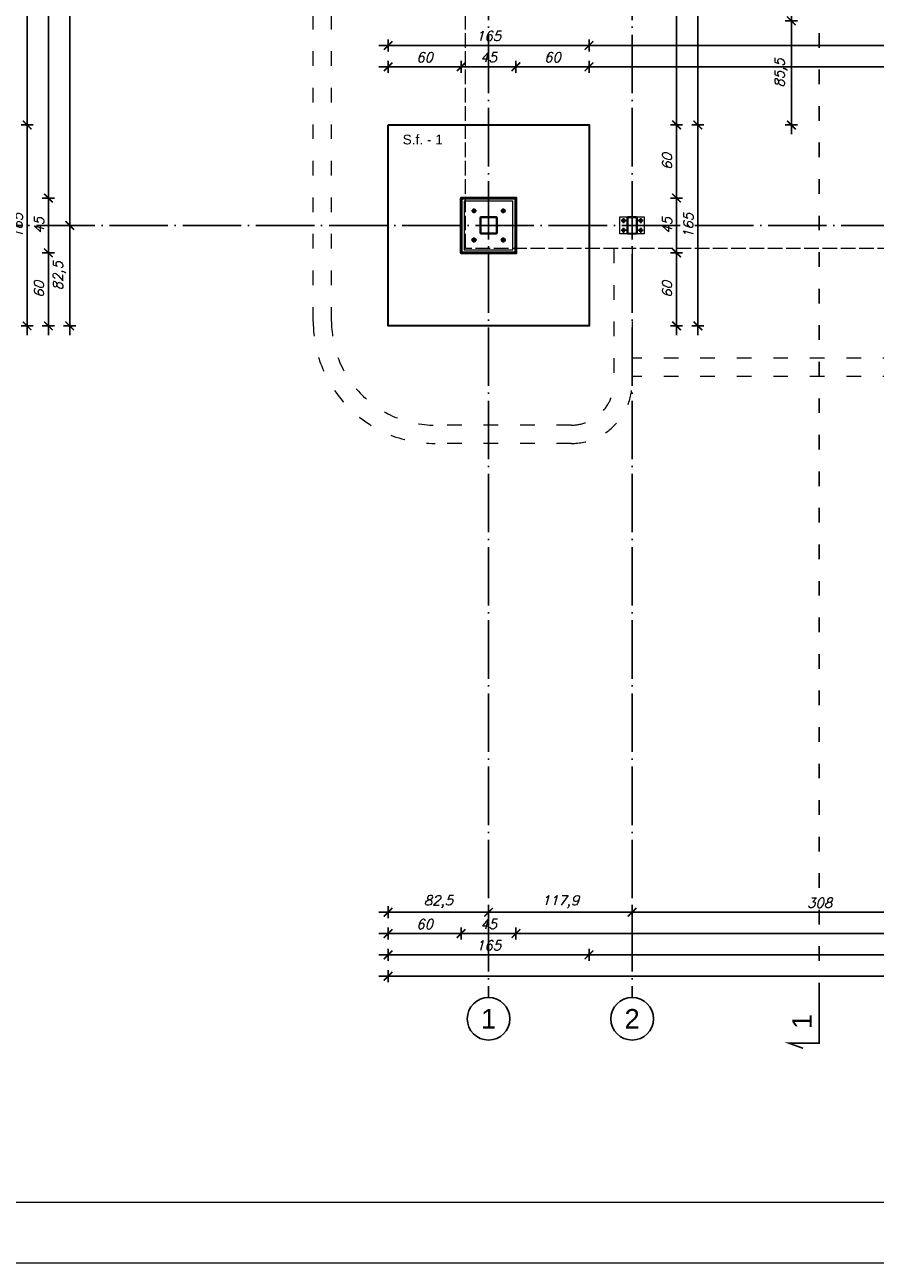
# Model space of a CAD drawing. Header units: millimetres. Extents: x 1814 to 94182, y 11562 to 49454.
# Tile 101 of 143: x 9596 to 10294, y 24526 to 25543. Entities that reach past the tile are written whole.
import ezdxf

# ---------------------------------------------------------------- set-up
doc = ezdxf.new("R2010")
doc.units = ezdxf.units.MM
for name, pattern in [('ACAD_ISO02W100', [15, 12, -3]), ('ACAD_ISO03W100', [30, 12, -18]), ('ACAD_ISO04W100', [30, 24, -3, 0, -3])]:
    doc.linetypes.add(name, pattern=pattern)
for name, color, linetype, lineweight in [('obrys budynku', 114, 'ACAD_ISO02W100', 9), ('profil stalowy', 100, 'Continuous', 25), ('ramka', 84, 'Continuous', 15), ('urządzenia sanitarne', 200, 'Continuous', 9), ('utwardzenie', 250, 'Continuous', 9), ('widok 0.09', 132, 'Continuous', 9), ('widok 0.15', 150, 'Continuous', 15), ('widok 0.25', 30, 'Continuous', 25), ('widok 0.35', 22, 'Continuous', 35), ('wymiar', 135, 'Continuous', 9), ('ściany', 7, 'Continuous', 50), ('śruby', 204, 'Continuous', 9)]:
    doc.layers.add(name, color=color, linetype=linetype, lineweight=lineweight)
for name, color, linetype in [('odnośnik', 140, 'Continuous'), ('opis', 50, 'Continuous'), ('osie', 40, 'ACAD_ISO04W100')]:
    doc.layers.add(name, color=color, linetype=linetype)
doc.layers.add('pomoc', color=210, linetype='Continuous', lineweight=9, plot=False)
doc.styles.add('Opisowy', font='arial.ttf')
doc.styles.add('WYMIARY', font='simplex.shx', dxfattribs={"oblique": 15})
doc.dimstyles.new('1-50', dxfattribs={"dimscale": 50, "dimtxt": 0.16, "dimasz": 0.2, "dimexe": 0.1, "dimexo": 0.1, "dimgap": 0.075, "dimtad": 1, "dimdec": 1, "dimrnd": 0.1, "dimzin": 9, "dimtxsty": 'WYMIARY', "dimblk": 'ARCHTICK', "dimcen": 0.2, "dimdle": 0.15, "dimadec": 1, "dimazin": 1, "dimtfac": 1, "dimtdec": 1, "dimtix": 1, "dimtmove": 2, "dimatfit": 3, "dimldrblk": 'ARCHTICK', "dimfxl": 0, "dimarcsym": 0})

# ---------------------------------------------------------------- blocks, each defined once
blk = doc.blocks.new('A$C16716dc2')
at = {"layer": 'osie', "ltscale": 0.05}
for p, q in [((4, 2), (0, 2)), ((2, 4), (2, 0))]:
    blk.add_line(p, q, dxfattribs=at)
at = {"layer": 'widok 0.09'}
blk.add_circle((2, 2), 1.5, dxfattribs=at)
at = {"layer": 'widok 0.25'}
blk.add_circle((2, 2), 0.8, dxfattribs=at)
at = {"layer": 'widok 0.35'}
blk.add_lwpolyline([(3.4, 2), (2.7, 0.8), (1.3, 0.8), (0.6, 2), (1.3, 3.2), (2.7, 3.2)], close=True, dxfattribs=at)
blk = doc.blocks.new('A$Cc7ba2b45')
at = {"layer": 'osie', "ltscale": 0.05}
for p, q in [((4, 2), (0, 2)), ((2, 4), (2, 0))]:
    blk.add_line(p, q, dxfattribs=at)
at = {"layer": 'widok 0.09'}
blk.add_circle((2, 2), 1.12, dxfattribs=at)
at = {"layer": 'widok 0.25'}
blk.add_circle((2, 2), 0.6, dxfattribs=at)
at = {"layer": 'widok 0.35'}
blk.add_lwpolyline([(1, 2), (1.5, 1.1), (2.5, 1.1), (3, 2), (2.5, 2.9), (1.5, 2.9)], close=True, dxfattribs=at)
blk = doc.blocks.new('_ARCHTICK')
at = {"color": 0, "linetype": 'ByBlock', "lineweight": -2}
blk.add_solid([(0.4, 0.31), (0.31, 0.4), (-0.31, -0.4), (-0.4, -0.31)], dxfattribs=at)
blk = doc.blocks.new('*D3569')
at = {"layer": 'Defpoints', "color": 0}
for p in [(10094.7, 25359.3), (10402.7, 25359.3), (10094.7, 24814.3)]:
    blk.add_point(p, dxfattribs=at)
at = {"layer": 'wymiar', "color": 0, "lineweight": -2}
for p, q in [((10094.7, 24819.3), (10094.7, 24809.3)), ((10402.7, 24819.3), (10402.7, 24809.3)), ((10410.2, 24814.3), (10087.2, 24814.3))]:
    blk.add_line(p, q, dxfattribs=at)
at = {"layer": 'wymiar', "color": 0, "lineweight": -2, "xscale": 10, "yscale": 10, "zscale": 10, "rotation": 180}
blk.add_blockref('_ARCHTICK', (10094.7, 24814.3), dxfattribs=at)
at = {"layer": 'wymiar', "color": 0, "lineweight": -2, "xscale": 10, "yscale": 10, "zscale": 10}
blk.add_blockref('_ARCHTICK', (10402.7, 24814.3), dxfattribs=at)
at = {"layer": 'wymiar', "color": 0, "insert": (10248.7, 24822), "char_height": 8, "attachment_point": 5, "style": 'WYMIARY'}
blk.add_mtext('308', dxfattribs=at)
blk = doc.blocks.new('*D3570')
at = {"layer": 'Defpoints', "color": 0}
for p in [(10094.7, 25359.3), (9976.8, 25295.8), (9976.8, 24814.3)]:
    blk.add_point(p, dxfattribs=at)
at = {"layer": 'wymiar', "color": 0, "lineweight": -2}
for p, q in [((9976.8, 24819.3), (9976.8, 24809.3)), ((10094.7, 24819.3), (10094.7, 24809.3)), ((10102.2, 24814.3), (9969.3, 24814.3))]:
    blk.add_line(p, q, dxfattribs=at)
at = {"layer": 'wymiar', "color": 0, "lineweight": -2, "xscale": 10, "yscale": 10, "zscale": 10, "rotation": 180}
blk.add_blockref('_ARCHTICK', (9976.8, 24814.3), dxfattribs=at)
at = {"layer": 'wymiar', "color": 0, "lineweight": -2, "xscale": 10, "yscale": 10, "zscale": 10}
blk.add_blockref('_ARCHTICK', (10094.7, 24814.3), dxfattribs=at)
at = {"layer": 'wymiar', "color": 0, "insert": (10035.8, 24822.8), "char_height": 8, "attachment_point": 5, "style": 'WYMIARY'}
blk.add_mtext('117,9', dxfattribs=at)
blk = doc.blocks.new('*D3571')
at = {"layer": 'Defpoints', "color": 0}
for p in [(9894.3, 25295.8), (9976.8, 25295.8), (9894.3, 24814.3)]:
    blk.add_point(p, dxfattribs=at)
at = {"layer": 'wymiar', "color": 0, "lineweight": -2}
for p, q in [((9894.3, 24819.3), (9894.3, 24809.3)), ((9976.8, 24819.3), (9976.8, 24809.3)), ((9984.3, 24814.3), (9886.8, 24814.3))]:
    blk.add_line(p, q, dxfattribs=at)
at = {"layer": 'wymiar', "color": 0, "lineweight": -2, "xscale": 10, "yscale": 10, "zscale": 10, "rotation": 180}
blk.add_blockref('_ARCHTICK', (9894.3, 24814.3), dxfattribs=at)
at = {"layer": 'wymiar', "color": 0, "lineweight": -2, "xscale": 10, "yscale": 10, "zscale": 10}
blk.add_blockref('_ARCHTICK', (9976.8, 24814.3), dxfattribs=at)
at = {"layer": 'wymiar', "color": 0, "insert": (9935.6, 24822.8), "char_height": 8, "attachment_point": 5, "style": 'WYMIARY'}
blk.add_mtext('82,5', dxfattribs=at)
blk = doc.blocks.new('*D3572')
at = {"layer": 'Defpoints', "color": 0}
for p in [(9954.3, 25387.3), (9894.3, 25295.8), (9954.3, 24796.8)]:
    blk.add_point(p, dxfattribs=at)
at = {"layer": 'wymiar', "color": 0, "lineweight": -2}
for p, q in [((9886.8, 24796.8), (9961.8, 24796.8)), ((9894.3, 24801.8), (9894.3, 24791.8)), ((9954.3, 24801.8), (9954.3, 24791.8))]:
    blk.add_line(p, q, dxfattribs=at)
at = {"layer": 'wymiar', "color": 0, "lineweight": -2, "xscale": 10, "yscale": 10, "zscale": 10, "rotation": 180}
blk.add_blockref('_ARCHTICK', (9894.3, 24796.8), dxfattribs=at)
at = {"layer": 'wymiar', "color": 0, "lineweight": -2, "xscale": 10, "yscale": 10, "zscale": 10}
blk.add_blockref('_ARCHTICK', (9954.3, 24796.8), dxfattribs=at)
at = {"layer": 'wymiar', "color": 0, "insert": (9924.3, 24804.5), "char_height": 8, "attachment_point": 5, "style": 'WYMIARY'}
blk.add_mtext('60', dxfattribs=at)
blk = doc.blocks.new('*D3496')
at = {"layer": 'Defpoints', "color": 0}
for p in [(9999.3, 25400.8), (10683, 25369.3), (10683, 24796.8)]:
    blk.add_point(p, dxfattribs=at)
at = {"layer": 'wymiar', "color": 0, "lineweight": -2}
for p, q in [((9991.8, 24796.8), (10690.5, 24796.8)), ((9999.3, 24801.8), (9999.3, 24791.8)), ((10683, 24801.8), (10683, 24791.8))]:
    blk.add_line(p, q, dxfattribs=at)
at = {"layer": 'wymiar', "color": 0, "lineweight": -2, "xscale": 10, "yscale": 10, "zscale": 10, "rotation": 180}
blk.add_blockref('_ARCHTICK', (9999.3, 24796.8), dxfattribs=at)
at = {"layer": 'wymiar', "color": 0, "lineweight": -2, "xscale": 10, "yscale": 10, "zscale": 10}
blk.add_blockref('_ARCHTICK', (10683, 24796.8), dxfattribs=at)
at = {"layer": 'wymiar', "color": 0, "insert": (10341.1, 24805.3), "char_height": 8, "attachment_point": 5, "style": 'WYMIARY'}
blk.add_mtext('683,7', dxfattribs=at)
blk = doc.blocks.new('*D3504')
at = {"layer": 'Defpoints', "color": 0}
for p in [(10059.3, 25295.8), (10630.5, 25295.8), (10059.3, 24779.3)]:
    blk.add_point(p, dxfattribs=at)
at = {"layer": 'wymiar', "color": 0, "lineweight": -2}
for p, q in [((10638, 24779.3), (10051.8, 24779.3)), ((10059.3, 24784.3), (10059.3, 24774.3)), ((10630.5, 24784.3), (10630.5, 24774.3))]:
    blk.add_line(p, q, dxfattribs=at)
at = {"layer": 'wymiar', "color": 0, "lineweight": -2, "xscale": 10, "yscale": 10, "zscale": 10, "rotation": 180}
blk.add_blockref('_ARCHTICK', (10059.3, 24779.3), dxfattribs=at)
at = {"layer": 'wymiar', "color": 0, "lineweight": -2, "xscale": 10, "yscale": 10, "zscale": 10}
blk.add_blockref('_ARCHTICK', (10630.5, 24779.3), dxfattribs=at)
at = {"layer": 'wymiar', "color": 0, "insert": (10344.9, 24787.8), "char_height": 8, "attachment_point": 5, "style": 'WYMIARY'}
blk.add_mtext('571,2', dxfattribs=at)
blk = doc.blocks.new('*D3505')
at = {"layer": 'Defpoints', "color": 0}
for p in [(9894.3, 25295.8), (10059.3, 25295.8), (9894.3, 24779.3)]:
    blk.add_point(p, dxfattribs=at)
at = {"layer": 'wymiar', "color": 0, "lineweight": -2}
for p, q in [((10066.8, 24779.3), (9886.8, 24779.3)), ((9894.3, 24784.3), (9894.3, 24774.3)), ((10059.3, 24784.3), (10059.3, 24774.3))]:
    blk.add_line(p, q, dxfattribs=at)
at = {"layer": 'wymiar', "color": 0, "lineweight": -2, "xscale": 10, "yscale": 10, "zscale": 10, "rotation": 180}
blk.add_blockref('_ARCHTICK', (9894.3, 24779.3), dxfattribs=at)
at = {"layer": 'wymiar', "color": 0, "lineweight": -2, "xscale": 10, "yscale": 10, "zscale": 10}
blk.add_blockref('_ARCHTICK', (10059.3, 24779.3), dxfattribs=at)
at = {"layer": 'wymiar', "color": 0, "insert": (9976.8, 24787), "char_height": 8, "attachment_point": 5, "style": 'WYMIARY'}
blk.add_mtext('165', dxfattribs=at)
blk = doc.blocks.new('*D3506')
at = {"layer": 'Defpoints', "color": 0}
for p in [(9894.3, 25295.8), (11788.1, 25295.8), (11788.1, 24761.8)]:
    blk.add_point(p, dxfattribs=at)
at = {"layer": 'wymiar', "color": 0, "lineweight": -2}
for p, q in [((9894.3, 24766.8), (9894.3, 24756.8)), ((11788.1, 24766.8), (11788.1, 24756.8)), ((9886.8, 24761.8), (11795.6, 24761.8))]:
    blk.add_line(p, q, dxfattribs=at)
at = {"layer": 'wymiar', "color": 0, "lineweight": -2, "xscale": 10, "yscale": 10, "zscale": 10, "rotation": 180}
blk.add_blockref('_ARCHTICK', (9894.3, 24761.8), dxfattribs=at)
at = {"layer": 'wymiar', "color": 0, "lineweight": -2, "xscale": 10, "yscale": 10, "zscale": 10}
blk.add_blockref('_ARCHTICK', (11788.1, 24761.8), dxfattribs=at)
at = {"layer": 'wymiar', "color": 0, "insert": (10841.2, 24770.3), "char_height": 8, "attachment_point": 5, "style": 'WYMIARY'}
blk.add_mtext('1893,8', dxfattribs=at)
blk = doc.blocks.new('*D3507')
at = {"layer": 'Defpoints', "color": 0}
for p in [(9632.8, 25378.3), (9894.3, 25378.3), (9894.3, 25295.8)]:
    blk.add_point(p, dxfattribs=at)
at = {"layer": 'wymiar', "color": 0, "lineweight": -2}
for p, q in [((9632.8, 25288.3), (9632.8, 25385.8)), ((9637.8, 25378.3), (9627.8, 25378.3)), ((9637.8, 25295.8), (9627.8, 25295.8))]:
    blk.add_line(p, q, dxfattribs=at)
at = {"layer": 'wymiar', "color": 0, "lineweight": -2, "xscale": 10, "yscale": 10, "zscale": 10}
for p, rotation in [((9632.8, 25378.3), 90), ((9632.8, 25295.8), 270)]:
    blk.add_blockref('_ARCHTICK', p, dxfattribs=dict(at, rotation=rotation))
at = {"layer": 'wymiar', "color": 0, "insert": (9624.3, 25337), "char_height": 8, "attachment_point": 5, "rotation": 90, "style": 'WYMIARY'}
blk.add_mtext('82,5', dxfattribs=at)
blk = doc.blocks.new('*D3508')
at = {"layer": 'Defpoints', "color": 0}
for p in [(9632.8, 25752.3), (9894.3, 25752.3), (9894.3, 25378.3)]:
    blk.add_point(p, dxfattribs=at)
at = {"layer": 'wymiar', "color": 0, "lineweight": -2}
for p, q in [((9637.8, 25752.3), (9627.8, 25752.3)), ((9632.8, 25370.8), (9632.8, 25759.8)), ((9637.8, 25378.3), (9627.8, 25378.3))]:
    blk.add_line(p, q, dxfattribs=at)
at = {"layer": 'wymiar', "color": 0, "lineweight": -2, "xscale": 10, "yscale": 10, "zscale": 10}
for p, rotation in [((9632.8, 25752.3), 90), ((9632.8, 25378.3), 270)]:
    blk.add_blockref('_ARCHTICK', p, dxfattribs=dict(at, rotation=rotation))
at = {"layer": 'wymiar', "color": 0, "insert": (9625.1, 25565.3), "char_height": 8, "attachment_point": 5, "rotation": 90, "style": 'WYMIARY'}
blk.add_mtext('374', dxfattribs=at)
blk = doc.blocks.new('*D3519')
at = {"layer": 'Defpoints', "color": 0}
for p in [(9985.8, 25729.8), (9615.3, 25400.8), (9985.8, 25400.8)]:
    blk.add_point(p, dxfattribs=at)
at = {"layer": 'wymiar', "color": 0, "lineweight": -2}
for p, q in [((9615.3, 25737.3), (9615.3, 25393.3)), ((9620.3, 25729.8), (9610.3, 25729.8)), ((9620.3, 25400.8), (9610.3, 25400.8))]:
    blk.add_line(p, q, dxfattribs=at)
at = {"layer": 'wymiar', "color": 0, "lineweight": -2, "xscale": 10, "yscale": 10, "zscale": 10}
for p, rotation in [((9615.3, 25729.8), 90), ((9615.3, 25400.8), 270)]:
    blk.add_blockref('_ARCHTICK', p, dxfattribs=dict(at, rotation=rotation))
at = {"layer": 'wymiar', "color": 0, "insert": (9607.6, 25565.3), "char_height": 8, "attachment_point": 5, "rotation": 90, "style": 'WYMIARY'}
blk.add_mtext('329', dxfattribs=at)
blk = doc.blocks.new('*D3520')
at = {"layer": 'Defpoints', "color": 0}
for p in [(9985.8, 25400.8), (9615.3, 25355.8), (9954.3, 25355.8)]:
    blk.add_point(p, dxfattribs=at)
at = {"layer": 'wymiar', "color": 0, "lineweight": -2}
for p, q in [((9615.3, 25408.3), (9615.3, 25348.3)), ((9620.3, 25400.8), (9610.3, 25400.8)), ((9620.3, 25355.8), (9610.3, 25355.8))]:
    blk.add_line(p, q, dxfattribs=at)
at = {"layer": 'wymiar', "color": 0, "lineweight": -2, "xscale": 10, "yscale": 10, "zscale": 10}
for p, rotation in [((9615.3, 25400.8), 90), ((9615.3, 25355.8), 270)]:
    blk.add_blockref('_ARCHTICK', p, dxfattribs=dict(at, rotation=rotation))
at = {"layer": 'wymiar', "color": 0, "insert": (9607.6, 25378.3), "char_height": 8, "attachment_point": 5, "rotation": 90, "style": 'WYMIARY'}
blk.add_mtext('45', dxfattribs=at)
blk = doc.blocks.new('*D3521')
at = {"layer": 'Defpoints', "color": 0}
for p in [(9954.3, 25355.8), (9615.3, 25295.8), (9894.3, 25295.8)]:
    blk.add_point(p, dxfattribs=at)
at = {"layer": 'wymiar', "color": 0, "lineweight": -2}
for p, q in [((9620.3, 25355.8), (9610.3, 25355.8)), ((9615.3, 25363.3), (9615.3, 25288.3)), ((9620.3, 25295.8), (9610.3, 25295.8))]:
    blk.add_line(p, q, dxfattribs=at)
at = {"layer": 'wymiar', "color": 0, "lineweight": -2, "xscale": 10, "yscale": 10, "zscale": 10}
for p, rotation in [((9615.3, 25355.8), 90), ((9615.3, 25295.8), 270)]:
    blk.add_blockref('_ARCHTICK', p, dxfattribs=dict(at, rotation=rotation))
at = {"layer": 'wymiar', "color": 0, "insert": (9607.6, 25325.8), "char_height": 8, "attachment_point": 5, "rotation": 90, "style": 'WYMIARY'}
blk.add_mtext('60', dxfattribs=at)
blk = doc.blocks.new('*D3522')
at = {"layer": 'Defpoints', "color": 0}
for p in [(9597.8, 25460.8), (9894.3, 25460.8), (9894.3, 25295.8)]:
    blk.add_point(p, dxfattribs=at)
at = {"layer": 'wymiar', "color": 0, "lineweight": -2}
for p, q in [((9597.8, 25288.3), (9597.8, 25468.3)), ((9602.8, 25460.8), (9592.8, 25460.8)), ((9602.8, 25295.8), (9592.8, 25295.8))]:
    blk.add_line(p, q, dxfattribs=at)
at = {"layer": 'wymiar', "color": 0, "lineweight": -2, "xscale": 10, "yscale": 10, "zscale": 10}
for p, rotation in [((9597.8, 25460.8), 90), ((9597.8, 25295.8), 270)]:
    blk.add_blockref('_ARCHTICK', p, dxfattribs=dict(at, rotation=rotation))
at = {"layer": 'wymiar', "color": 0, "insert": (9590.1, 25378.3), "char_height": 8, "attachment_point": 5, "rotation": 90, "style": 'WYMIARY'}
blk.add_mtext('165', dxfattribs=at)
blk = doc.blocks.new('*D3523')
at = {"layer": 'Defpoints', "color": 0}
for p in [(9597.8, 25669.8), (9894.3, 25669.8), (9894.3, 25460.8)]:
    blk.add_point(p, dxfattribs=at)
at = {"layer": 'wymiar', "color": 0, "lineweight": -2}
for p, q in [((9597.8, 25453.3), (9597.8, 25677.3)), ((9602.8, 25669.8), (9592.8, 25669.8)), ((9602.8, 25460.8), (9592.8, 25460.8))]:
    blk.add_line(p, q, dxfattribs=at)
at = {"layer": 'wymiar', "color": 0, "lineweight": -2, "xscale": 10, "yscale": 10, "zscale": 10}
for p, rotation in [((9597.8, 25669.8), 90), ((9597.8, 25460.8), 270)]:
    blk.add_blockref('_ARCHTICK', p, dxfattribs=dict(at, rotation=rotation))
at = {"layer": 'wymiar', "color": 0, "insert": (9590.1, 25565.3), "char_height": 8, "attachment_point": 5, "rotation": 90, "style": 'WYMIARY'}
blk.add_mtext('209', dxfattribs=at)
blk = doc.blocks.new('*D3532')
at = {"layer": 'Defpoints', "color": 0}
for p in [(9894.3, 26568.8), (9580.3, 25295.8), (9894.3, 25295.8)]:
    blk.add_point(p, dxfattribs=at)
at = {"layer": 'wymiar', "color": 0, "lineweight": -2}
for p, q in [((9580.3, 26576.3), (9580.3, 25288.3)), ((9585.3, 26568.8), (9575.3, 26568.8)), ((9585.3, 25295.8), (9575.3, 25295.8))]:
    blk.add_line(p, q, dxfattribs=at)
at = {"layer": 'wymiar', "color": 0, "lineweight": -2, "xscale": 10, "yscale": 10, "zscale": 10}
for p, rotation in [((9580.3, 26568.8), 90), ((9580.3, 25295.8), 270)]:
    blk.add_blockref('_ARCHTICK', p, dxfattribs=dict(at, rotation=rotation))
at = {"layer": 'wymiar', "color": 0, "insert": (9572.6, 25932.3), "char_height": 8, "attachment_point": 5, "rotation": 90, "style": 'WYMIARY'}
blk.add_mtext('1273', dxfattribs=at)
blk = doc.blocks.new('*D3391')
at = {"layer": 'Defpoints', "color": 0}
for p in [(9562.8, 26928.8), (10662.9, 26928.8), (9894.3, 25295.8)]:
    blk.add_point(p, dxfattribs=at)
at = {"layer": 'wymiar', "color": 0, "lineweight": -2}
for p, q in [((9562.8, 25288.3), (9562.8, 26936.3)), ((9567.8, 26928.8), (9557.8, 26928.8)), ((9567.8, 25295.8), (9557.8, 25295.8))]:
    blk.add_line(p, q, dxfattribs=at)
at = {"layer": 'wymiar', "color": 0, "lineweight": -2, "xscale": 10, "yscale": 10, "zscale": 10}
for p, rotation in [((9562.8, 26928.8), 90), ((9562.8, 25295.8), 270)]:
    blk.add_blockref('_ARCHTICK', p, dxfattribs=dict(at, rotation=rotation))
at = {"layer": 'wymiar', "color": 0, "insert": (9555.1, 26112.3), "char_height": 8, "attachment_point": 5, "rotation": 90, "style": 'WYMIARY'}
blk.add_mtext('1633', dxfattribs=at)
blk = doc.blocks.new('*D3360')
at = {"layer": 'Defpoints', "color": 0}
for p in [(9954.3, 25508.6), (9894.3, 25460.8), (9954.3, 25400.8)]:
    blk.add_point(p, dxfattribs=at)
at = {"layer": 'wymiar', "color": 0, "lineweight": -2}
for p, q in [((9886.8, 25508.6), (9961.8, 25508.6)), ((9894.3, 25503.6), (9894.3, 25513.6)), ((9954.3, 25503.6), (9954.3, 25513.6))]:
    blk.add_line(p, q, dxfattribs=at)
at = {"layer": 'wymiar', "color": 0, "lineweight": -2, "xscale": 10, "yscale": 10, "zscale": 10, "rotation": 180}
blk.add_blockref('_ARCHTICK', (9894.3, 25508.6), dxfattribs=at)
at = {"layer": 'wymiar', "color": 0, "lineweight": -2, "xscale": 10, "yscale": 10, "zscale": 10}
blk.add_blockref('_ARCHTICK', (9954.3, 25508.6), dxfattribs=at)
at = {"layer": 'wymiar', "color": 0, "insert": (9924.3, 25516.4), "char_height": 8, "attachment_point": 5, "style": 'WYMIARY'}
blk.add_mtext('60', dxfattribs=at)
blk = doc.blocks.new('*D3361')
at = {"layer": 'Defpoints', "color": 0}
for p in [(9999.3, 25508.6), (9954.3, 25400.8), (9999.3, 25400.8)]:
    blk.add_point(p, dxfattribs=at)
at = {"layer": 'wymiar', "color": 0, "lineweight": -2}
for p, q in [((9946.8, 25508.6), (10006.8, 25508.6)), ((9954.3, 25503.6), (9954.3, 25513.6)), ((9999.3, 25503.6), (9999.3, 25513.6))]:
    blk.add_line(p, q, dxfattribs=at)
at = {"layer": 'wymiar', "color": 0, "lineweight": -2, "xscale": 10, "yscale": 10, "zscale": 10, "rotation": 180}
blk.add_blockref('_ARCHTICK', (9954.3, 25508.6), dxfattribs=at)
at = {"layer": 'wymiar', "color": 0, "lineweight": -2, "xscale": 10, "yscale": 10, "zscale": 10}
blk.add_blockref('_ARCHTICK', (9999.3, 25508.6), dxfattribs=at)
at = {"layer": 'wymiar', "color": 0, "insert": (9976.8, 25516.4), "char_height": 8, "attachment_point": 5, "style": 'WYMIARY'}
blk.add_mtext('45', dxfattribs=at)
blk = doc.blocks.new('*D3362')
at = {"layer": 'Defpoints', "color": 0}
for p in [(10059.3, 25508.6), (10059.3, 25460.8), (9999.3, 25400.8)]:
    blk.add_point(p, dxfattribs=at)
at = {"layer": 'wymiar', "color": 0, "lineweight": -2}
for p, q in [((9991.8, 25508.6), (10066.8, 25508.6)), ((9999.3, 25503.6), (9999.3, 25513.6)), ((10059.3, 25503.6), (10059.3, 25513.6))]:
    blk.add_line(p, q, dxfattribs=at)
at = {"layer": 'wymiar', "color": 0, "lineweight": -2, "xscale": 10, "yscale": 10, "zscale": 10, "rotation": 180}
blk.add_blockref('_ARCHTICK', (9999.3, 25508.6), dxfattribs=at)
at = {"layer": 'wymiar', "color": 0, "lineweight": -2, "xscale": 10, "yscale": 10, "zscale": 10}
blk.add_blockref('_ARCHTICK', (10059.3, 25508.6), dxfattribs=at)
at = {"layer": 'wymiar', "color": 0, "insert": (10029.3, 25516.4), "char_height": 8, "attachment_point": 5, "style": 'WYMIARY'}
blk.add_mtext('60', dxfattribs=at)
blk = doc.blocks.new('*D3363')
at = {"layer": 'Defpoints', "color": 0}
for p in [(10630.5, 25508.6), (10059.3, 25460.8), (10630.5, 25460.8)]:
    blk.add_point(p, dxfattribs=at)
at = {"layer": 'wymiar', "color": 0, "lineweight": -2}
for p, q in [((10051.8, 25508.6), (10638, 25508.6)), ((10059.3, 25503.6), (10059.3, 25513.6)), ((10630.5, 25503.6), (10630.5, 25513.6))]:
    blk.add_line(p, q, dxfattribs=at)
at = {"layer": 'wymiar', "color": 0, "lineweight": -2, "xscale": 10, "yscale": 10, "zscale": 10, "rotation": 180}
blk.add_blockref('_ARCHTICK', (10059.3, 25508.6), dxfattribs=at)
at = {"layer": 'wymiar', "color": 0, "lineweight": -2, "xscale": 10, "yscale": 10, "zscale": 10}
blk.add_blockref('_ARCHTICK', (10630.5, 25508.6), dxfattribs=at)
at = {"layer": 'wymiar', "color": 0, "insert": (10344.9, 25517.2), "char_height": 8, "attachment_point": 5, "style": 'WYMIARY'}
blk.add_mtext('571,2', dxfattribs=at)
blk = doc.blocks.new('*D3374')
at = {"layer": 'Defpoints', "color": 0}
for p in [(10059.3, 25526.1), (10059.3, 25460.8), (10630.5, 25460.8)]:
    blk.add_point(p, dxfattribs=at)
at = {"layer": 'wymiar', "color": 0, "lineweight": -2}
for p, q in [((10059.3, 25521.1), (10059.3, 25531.1)), ((10630.5, 25521.1), (10630.5, 25531.1)), ((10638, 25526.1), (10051.8, 25526.1))]:
    blk.add_line(p, q, dxfattribs=at)
at = {"layer": 'wymiar', "color": 0, "lineweight": -2, "xscale": 10, "yscale": 10, "zscale": 10, "rotation": 180}
blk.add_blockref('_ARCHTICK', (10059.3, 25526.1), dxfattribs=at)
at = {"layer": 'wymiar', "color": 0, "lineweight": -2, "xscale": 10, "yscale": 10, "zscale": 10}
blk.add_blockref('_ARCHTICK', (10630.5, 25526.1), dxfattribs=at)
at = {"layer": 'wymiar', "color": 0, "insert": (10344.9, 25534.7), "char_height": 8, "attachment_point": 5, "style": 'WYMIARY'}
blk.add_mtext('571,2', dxfattribs=at)
blk = doc.blocks.new('*D3375')
at = {"layer": 'Defpoints', "color": 0}
for p in [(9894.3, 25526.1), (9894.3, 25460.8), (10059.3, 25460.8)]:
    blk.add_point(p, dxfattribs=at)
at = {"layer": 'wymiar', "color": 0, "lineweight": -2}
for p, q in [((9894.3, 25521.1), (9894.3, 25531.1)), ((10059.3, 25521.1), (10059.3, 25531.1)), ((10066.8, 25526.1), (9886.8, 25526.1))]:
    blk.add_line(p, q, dxfattribs=at)
at = {"layer": 'wymiar', "color": 0, "lineweight": -2, "xscale": 10, "yscale": 10, "zscale": 10, "rotation": 180}
blk.add_blockref('_ARCHTICK', (9894.3, 25526.1), dxfattribs=at)
at = {"layer": 'wymiar', "color": 0, "lineweight": -2, "xscale": 10, "yscale": 10, "zscale": 10}
blk.add_blockref('_ARCHTICK', (10059.3, 25526.1), dxfattribs=at)
at = {"layer": 'wymiar', "color": 0, "insert": (9976.8, 25533.9), "char_height": 8, "attachment_point": 5, "style": 'WYMIARY'}
blk.add_mtext('165', dxfattribs=at)
blk = doc.blocks.new('*D3466')
at = {"layer": 'Defpoints', "color": 0}
for p in [(10187.3, 25546.3), (10225.5, 25546.3), (10059.3, 25460.8)]:
    blk.add_point(p, dxfattribs=at)
at = {"layer": 'wymiar', "color": 0, "lineweight": -2}
for p, q in [((10225.5, 25453.3), (10225.5, 25553.8)), ((10220.5, 25546.3), (10230.5, 25546.3)), ((10220.5, 25460.8), (10230.5, 25460.8))]:
    blk.add_line(p, q, dxfattribs=at)
at = {"layer": 'wymiar', "color": 0, "lineweight": -2, "xscale": 10, "yscale": 10, "zscale": 10}
for p, rotation in [((10225.5, 25546.3), 90), ((10225.5, 25460.8), 270)]:
    blk.add_blockref('_ARCHTICK', p, dxfattribs=dict(at, rotation=rotation))
at = {"layer": 'wymiar', "color": 0, "insert": (10217, 25503.5), "char_height": 8, "attachment_point": 5, "rotation": 90, "style": 'WYMIARY'}
blk.add_mtext('85,5', dxfattribs=at)
blk = doc.blocks.new('*D3467')
at = {"layer": 'Defpoints', "color": 0}
for p in [(10225.5, 25561.3), (10294.3, 25561.3), (10187.3, 25546.3)]:
    blk.add_point(p, dxfattribs=at)
at = {"layer": 'wymiar', "color": 0, "lineweight": -2}
for p, q in [((10225.5, 25561.3), (10225.5, 25571.3)), ((10230.5, 25561.3), (10220.5, 25561.3)), ((10225.5, 25546.3), (10225.5, 25561.3)), ((10220.5, 25546.3), (10230.5, 25546.3)), ((10225.5, 25546.3), (10225.5, 25536.3))]:
    blk.add_line(p, q, dxfattribs=at)
at = {"layer": 'wymiar', "color": 0, "lineweight": -2, "xscale": 10, "yscale": 10, "zscale": 10}
for p, rotation in [((10225.5, 25561.3), 270), ((10225.5, 25546.3), 90)]:
    blk.add_blockref('_ARCHTICK', p, dxfattribs=dict(at, rotation=rotation))
at = {"layer": 'wymiar', "color": 0, "insert": (10217.8, 25553.8), "char_height": 8, "attachment_point": 5, "rotation": 90, "style": 'WYMIARY'}
blk.add_mtext('15', dxfattribs=at)
blk = doc.blocks.new('*D3471')
at = {"layer": 'Defpoints', "color": 0}
for p in [(9999.3, 25355.8), (10131.2, 25355.8), (10059.3, 25295.8)]:
    blk.add_point(p, dxfattribs=at)
at = {"layer": 'wymiar', "color": 0, "lineweight": -2}
for p, q in [((10126.2, 25355.8), (10136.2, 25355.8)), ((10131.2, 25288.3), (10131.2, 25363.3)), ((10126.2, 25295.8), (10136.2, 25295.8))]:
    blk.add_line(p, q, dxfattribs=at)
at = {"layer": 'wymiar', "color": 0, "lineweight": -2, "xscale": 10, "yscale": 10, "zscale": 10}
for p, rotation in [((10131.2, 25355.8), 90), ((10131.2, 25295.8), 270)]:
    blk.add_blockref('_ARCHTICK', p, dxfattribs=dict(at, rotation=rotation))
at = {"layer": 'wymiar', "color": 0, "insert": (10123.4, 25325.8), "char_height": 8, "attachment_point": 5, "rotation": 90, "style": 'WYMIARY'}
blk.add_mtext('60', dxfattribs=at)
blk = doc.blocks.new('*D3472')
at = {"layer": 'Defpoints', "color": 0}
for p in [(10059.3, 25460.8), (10131.2, 25460.8), (9985.8, 25400.8)]:
    blk.add_point(p, dxfattribs=at)
at = {"layer": 'wymiar', "color": 0, "lineweight": -2}
for p, q in [((10131.2, 25393.3), (10131.2, 25468.3)), ((10126.2, 25460.8), (10136.2, 25460.8)), ((10126.2, 25400.8), (10136.2, 25400.8))]:
    blk.add_line(p, q, dxfattribs=at)
at = {"layer": 'wymiar', "color": 0, "lineweight": -2, "xscale": 10, "yscale": 10, "zscale": 10}
for p, rotation in [((10131.2, 25460.8), 90), ((10131.2, 25400.8), 270)]:
    blk.add_blockref('_ARCHTICK', p, dxfattribs=dict(at, rotation=rotation))
at = {"layer": 'wymiar', "color": 0, "insert": (10123.4, 25430.8), "char_height": 8, "attachment_point": 5, "rotation": 90, "style": 'WYMIARY'}
blk.add_mtext('60', dxfattribs=at)
blk = doc.blocks.new('*D3473')
at = {"layer": 'Defpoints', "color": 0}
for p in [(10059.3, 25669.8), (10131.2, 25669.8), (10059.3, 25460.8)]:
    blk.add_point(p, dxfattribs=at)
at = {"layer": 'wymiar', "color": 0, "lineweight": -2}
for p, q in [((10131.2, 25453.3), (10131.2, 25677.3)), ((10126.2, 25669.8), (10136.2, 25669.8)), ((10126.2, 25460.8), (10136.2, 25460.8))]:
    blk.add_line(p, q, dxfattribs=at)
at = {"layer": 'wymiar', "color": 0, "lineweight": -2, "xscale": 10, "yscale": 10, "zscale": 10}
for p, rotation in [((10131.2, 25669.8), 90), ((10131.2, 25460.8), 270)]:
    blk.add_blockref('_ARCHTICK', p, dxfattribs=dict(at, rotation=rotation))
at = {"layer": 'wymiar', "color": 0, "insert": (10123.4, 25565.3), "char_height": 8, "attachment_point": 5, "rotation": 90, "style": 'WYMIARY'}
blk.add_mtext('209', dxfattribs=at)
blk = doc.blocks.new('*D3485')
at = {"layer": 'Defpoints', "color": 0}
for p in [(10059.3, 25460.8), (10148.7, 25460.8), (10059.3, 25295.8)]:
    blk.add_point(p, dxfattribs=at)
at = {"layer": 'wymiar', "color": 0, "lineweight": -2}
for p, q in [((10148.7, 25288.3), (10148.7, 25468.3)), ((10143.7, 25460.8), (10153.7, 25460.8)), ((10143.7, 25295.8), (10153.7, 25295.8))]:
    blk.add_line(p, q, dxfattribs=at)
at = {"layer": 'wymiar', "color": 0, "lineweight": -2, "xscale": 10, "yscale": 10, "zscale": 10}
for p, rotation in [((10148.7, 25460.8), 90), ((10148.7, 25295.8), 270)]:
    blk.add_blockref('_ARCHTICK', p, dxfattribs=dict(at, rotation=rotation))
at = {"layer": 'wymiar', "color": 0, "insert": (10140.9, 25378.3), "char_height": 8, "attachment_point": 5, "rotation": 90, "style": 'WYMIARY'}
blk.add_mtext('165', dxfattribs=at)
blk = doc.blocks.new('*D3486')
at = {"layer": 'Defpoints', "color": 0}
for p in [(10059.3, 25669.8), (10148.7, 25669.8), (10059.3, 25460.8)]:
    blk.add_point(p, dxfattribs=at)
at = {"layer": 'wymiar', "color": 0, "lineweight": -2}
for p, q in [((10148.7, 25453.3), (10148.7, 25677.3)), ((10143.7, 25669.8), (10153.7, 25669.8)), ((10143.7, 25460.8), (10153.7, 25460.8))]:
    blk.add_line(p, q, dxfattribs=at)
at = {"layer": 'wymiar', "color": 0, "lineweight": -2, "xscale": 10, "yscale": 10, "zscale": 10}
for p, rotation in [((10148.7, 25669.8), 90), ((10148.7, 25460.8), 270)]:
    blk.add_blockref('_ARCHTICK', p, dxfattribs=dict(at, rotation=rotation))
at = {"layer": 'wymiar', "color": 0, "insert": (10140.9, 25565.3), "char_height": 8, "attachment_point": 5, "rotation": 90, "style": 'WYMIARY'}
blk.add_mtext('209', dxfattribs=at)
blk = doc.blocks.new('*D3427')
at = {"layer": 'Defpoints', "color": 0}
for p in [(9954.3, 25355.8), (9999.3, 25355.8), (9999.3, 24796.8)]:
    blk.add_point(p, dxfattribs=at)
at = {"layer": 'wymiar', "color": 0, "lineweight": -2}
for p, q in [((9946.8, 24796.8), (10006.8, 24796.8)), ((9954.3, 24801.8), (9954.3, 24791.8)), ((9999.3, 24801.8), (9999.3, 24791.8))]:
    blk.add_line(p, q, dxfattribs=at)
at = {"layer": 'wymiar', "color": 0, "lineweight": -2, "xscale": 10, "yscale": 10, "zscale": 10, "rotation": 180}
blk.add_blockref('_ARCHTICK', (9954.3, 24796.8), dxfattribs=at)
at = {"layer": 'wymiar', "color": 0, "lineweight": -2, "xscale": 10, "yscale": 10, "zscale": 10}
blk.add_blockref('_ARCHTICK', (9999.3, 24796.8), dxfattribs=at)
at = {"layer": 'wymiar', "color": 0, "insert": (9976.8, 24804.5), "char_height": 8, "attachment_point": 5, "style": 'WYMIARY'}
blk.add_mtext('45', dxfattribs=at)
blk = doc.blocks.new('*D3428')
at = {"layer": 'Defpoints', "color": 0}
for p in [(9999.3, 25400.8), (9999.3, 25355.8), (10131.2, 25355.8)]:
    blk.add_point(p, dxfattribs=at)
at = {"layer": 'wymiar', "color": 0, "lineweight": -2}
for p, q in [((10131.2, 25408.3), (10131.2, 25348.3)), ((10126.2, 25400.8), (10136.2, 25400.8)), ((10126.2, 25355.8), (10136.2, 25355.8))]:
    blk.add_line(p, q, dxfattribs=at)
at = {"layer": 'wymiar', "color": 0, "lineweight": -2, "xscale": 10, "yscale": 10, "zscale": 10}
for p, rotation in [((10131.2, 25400.8), 90), ((10131.2, 25355.8), 270)]:
    blk.add_blockref('_ARCHTICK', p, dxfattribs=dict(at, rotation=rotation))
at = {"layer": 'wymiar', "color": 0, "insert": (10123.4, 25378.3), "char_height": 8, "attachment_point": 5, "rotation": 90, "style": 'WYMIARY'}
blk.add_mtext('45', dxfattribs=at)

msp = doc.modelspace()

# ---------------------------------------------------------------- linework, layer by layer
at = {"layer": 'obrys budynku'}
msp.add_lwpolyline([(11733.11, 26865.3), (11733.11, 25359.3), (9957.81, 25359.3), (9957.81, 26505.3), (10717.81, 26505.3), (10717.81, 26865.3)], close=True, dxfattribs=at)
at = {"layer": 'odnośnik', "linetype": 'ACAD_ISO03W100'}
msp.add_line((10248.31, 24744.3), (10248.31, 27277.8), dxfattribs=at)
at = {"layer": 'odnośnik', "const_width": 1.25}
msp.add_lwpolyline([(10248.31, 24744.3), (10248.31, 24706.8), (10223.31, 24706.8), (10235.057, 24702.525)], dxfattribs=at)
at = {"layer": 'odnośnik'}
for centre in [(9976.81, 24726.8), (10094.71, 24726.8)]:
    msp.add_circle(centre, 17.5, dxfattribs=at)
at = {"layer": 'osie', "ltscale": 2}
for p, q in [((9976.81, 27277.8), (9976.81, 24744.3)), ((10094.71, 27277.8), (10094.71, 24744.3)), ((9545.31, 25378.3), (12128.11, 25378.3))]:
    msp.add_line(p, q, dxfattribs=at)
at = {"layer": 'pomoc'}
msp.add_lwpolyline([(8861.71, 27496.05), (13061.71, 27496.05), (13061.71, 24526.05), (8861.71, 24526.05)], close=True, dxfattribs=at)
at = {"layer": 'profil stalowy'}
for points in [[(9982.91, 25371.3), (9970.71, 25371.3, -0.41421356), (9969.81, 25372.2), (9969.81, 25384.4, -0.41421356), (9970.71, 25385.3), (9982.91, 25385.3, -0.41421356), (9983.81, 25384.4), (9983.81, 25372.2, -0.41421356)], [(9982.61, 25371.9), (9971.01, 25371.9, -0.41421356), (9970.41, 25372.5), (9970.41, 25384.1, -0.41421356), (9971.01, 25384.7), (9982.61, 25384.7, -0.41421356), (9983.21, 25384.1), (9983.21, 25372.5, -0.41421356)], [(10090.71, 25384.7), (10090.71, 25371.9, 0.41421356), (10091.31, 25371.3), (10098.11, 25371.3, 0.41421356), (10098.71, 25371.9), (10098.71, 25384.7, 0.41421356), (10098.11, 25385.3), (10091.31, 25385.3, 0.41421356)], [(10091.11, 25384.5), (10091.11, 25372.1, 0.41421356), (10091.51, 25371.7), (10097.91, 25371.7, 0.41421356), (10098.31, 25372.1), (10098.31, 25384.5, 0.41421356), (10097.91, 25384.9), (10091.51, 25384.9, 0.41421356)]]:
    msp.add_lwpolyline(points, format="xyb", close=True, dxfattribs=at)
at = {"layer": 'ramka', "linetype": 'Continuous'}
msp.add_line((13011.71, 24576.05), (8861.71, 24576.05), dxfattribs=at)
at = {"layer": 'utwardzenie', "linetype": 'ACAD_ISO03W100'}
for p, q in [((10402.71, 25269.3), (10094.71, 25269.3)), ((10402.71, 25254.3), (10094.71, 25254.3))]:
    msp.add_line(p, q, dxfattribs=at)
for points in [[(10094.71, 25359.3), (10094.71, 25249.3, -0.41421356), (10044.71, 25199.3), (9932.81, 25199.3, -0.41421356), (9832.81, 25299.3), (9832.81, 26605.3), (9969.293, 26949.273, -0.82696117), (10094.71, 26925.3), (10094.71, 26505.3)], [(10079.71, 25359.3), (10079.71, 25249.3, -0.41421356), (10044.71, 25214.3), (9932.81, 25214.3, -0.41421356), (9847.81, 25299.3), (9847.81, 26602.433), (9983.235, 26943.741, -0.82696117), (10079.71, 26925.3), (10079.71, 26505.3)]]:
    msp.add_lwpolyline(points, format="xyb", dxfattribs=at)
at = {"layer": 'widok 0.15'}
for points in [[(9956.81, 25358.3), (9996.81, 25358.3), (9996.81, 25398.3), (9956.81, 25398.3)], [(10084.71, 25385.3), (10104.71, 25385.3), (10104.71, 25371.3), (10084.71, 25371.3)]]:
    msp.add_lwpolyline(points, close=True, dxfattribs=at)
at = {"layer": 'widok 0.35'}
for points in [[(9894.31, 25460.8), (10059.31, 25460.8), (10059.31, 25295.8), (9894.31, 25295.8)], [(10088.75, 25382.3), (10088.23, 25381.4), (10087.191, 25381.4), (10086.671, 25382.3), (10087.191, 25383.2), (10088.23, 25383.2)], [(10100.671, 25382.3), (10101.191, 25381.4), (10102.23, 25381.4), (10102.75, 25382.3), (10102.23, 25383.2), (10101.191, 25383.2)], [(10088.75, 25374.3), (10088.23, 25375.2), (10087.191, 25375.2), (10086.671, 25374.3), (10087.191, 25373.4), (10088.23, 25373.4)], [(10100.671, 25374.3), (10101.191, 25375.2), (10102.23, 25375.2), (10102.75, 25374.3), (10102.23, 25373.4), (10101.191, 25373.4)]]:
    msp.add_lwpolyline(points, close=True, dxfattribs=at)
at = {"layer": 'ściany'}
for p, q in [((9967.81, 25400.8), (9985.81, 25400.8)), ((9999.31, 25369.3), (9999.31, 25387.3))]:
    msp.add_line(p, q, dxfattribs=at)
for points in [[(9967.81, 25400.8), (9954.31, 25400.8), (9954.31, 25355.8), (9999.31, 25355.8), (9999.31, 25369.3)], [(9999.31, 25387.3), (9999.31, 25400.8), (9985.81, 25400.8)]]:
    msp.add_lwpolyline(points, dxfattribs=at)

# ---------------------------------------------------------------- block references
at = {"layer": 'urządzenia sanitarne'}
for p in [(10085.71, 25380.3), (10085.71, 25372.3), (10099.71, 25380.3), (10099.71, 25372.3)]:
    msp.add_blockref('A$Cc7ba2b45', p, dxfattribs=at)
at = {"layer": 'śruby'}
for p in [(9962.81, 25388.3), (9986.81, 25388.3), (9962.81, 25364.3), (9986.81, 25364.3)]:
    msp.add_blockref('A$C16716dc2', p, dxfattribs=at)

# ---------------------------------------------------------------- texts
at = {"layer": 'opis', "attachment_point": 5, "style": 'Opisowy'}
for s, width, gutter_width, heights, insert, char_height in [('S.f. - 1', 258.36485, 80, [0], (9922.733, 25448.796), 8), ('1', 34.52439, 40, [17.531], (9976.807, 24726.803), 16), ('2', 34.52439, 40, [17.531], (10094.707, 24726.803), 16)]:
    msp.add_mtext_dynamic_manual_height_columns(s, width=width, gutter_width=gutter_width, heights=heights, dxfattribs=dict(at, insert=insert, char_height=char_height))
at = {"layer": 'opis', "insert": (10234.172, 24724.63), "char_height": 16, "attachment_point": 5, "rotation": 90, "style": 'Opisowy'}
msp.add_mtext_dynamic_manual_height_columns('1', width=34.52439, gutter_width=40, heights=[17.531], dxfattribs=at)

# ---------------------------------------------------------------- dimensions: what is measured, and where the dimension line sits
at = {"layer": 'wymiar'}
for base, p1, p2, picture, middle in [((9562.81, 26928.8), (9894.31, 25295.8), (10662.945, 26928.8), '*D3391', (9555.06, 26112.3)), ((9580.31, 25295.8), (9894.31, 26568.8), (9894.31, 25295.8), '*D3532', (9572.56, 25932.3)), ((9632.81, 25752.3), (9894.31, 25378.3), (9894.31, 25752.3), '*D3508', (9625.06, 25565.3)), ((9615.31, 25400.8), (9985.81, 25729.8), (9985.81, 25400.8), '*D3519', (9607.56, 25565.3)), ((9597.81, 25669.8), (9894.31, 25460.8), (9894.31, 25669.8), '*D3523', (9590.06, 25565.3)), ((10131.184, 25669.8), (10059.31, 25460.8), (10059.31, 25669.8), '*D3473', (10123.434, 25565.3)), ((10148.684, 25669.8), (10059.31, 25460.8), (10059.31, 25669.8), '*D3486', (10140.934, 25565.3)), ((10225.519, 25561.3), (10187.31, 25546.3), (10294.31, 25561.3), '*D3467', (10217.769, 25553.8)), ((10225.519, 25546.3), (10059.31, 25460.8), (10187.31, 25546.3), '*D3466', (10217.007, 25503.55)), ((9597.81, 25460.8), (9894.31, 25295.8), (9894.31, 25460.8), '*D3522', (9590.06, 25378.3)), ((10131.184, 25460.8), (9985.81, 25400.8), (10059.31, 25460.8), '*D3472', (10123.434, 25430.8)), ((10148.684, 25460.8), (10059.31, 25295.8), (10059.31, 25460.8), '*D3485', (10140.934, 25378.3)), ((9615.31, 25355.8), (9985.81, 25400.8), (9954.31, 25355.8), '*D3520', (9607.56, 25378.3)), ((10131.184, 25355.8), (9999.31, 25400.8), (9999.31, 25355.8), '*D3428', (10123.434, 25378.3)), ((9632.81, 25378.3), (9894.31, 25295.8), (9894.31, 25378.3), '*D3507', (9624.299, 25337.05)), ((9615.31, 25295.8), (9954.31, 25355.8), (9894.31, 25295.8), '*D3521', (9607.56, 25325.8)), ((10131.184, 25355.8), (10059.31, 25295.8), (9999.31, 25355.8), '*D3471', (10123.434, 25325.8))]:
    dim = msp.add_linear_dim(base=base, p1=p1, p2=p2, angle=90, dimstyle='1-50', dxfattribs=at)
    dim.commit()
    dim.dimension.update_dxf_attribs({"geometry": picture, "text_midpoint": middle})
for base, p1, p2, picture, middle in [((9894.31, 25526.149), (10059.31, 25460.8), (9894.31, 25460.8), '*D3375', (9976.81, 25533.899)), ((10059.310473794, 25526.149031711), (10630.460473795, 25460.799968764), (10059.310473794, 25460.799968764), '*D3374', (10344.885473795, 25534.660936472)), ((9954.31, 25508.649), (9894.31, 25460.8), (9954.31, 25400.8), '*D3360', (9924.31, 25516.399)), ((9999.31, 25508.649), (9954.31, 25400.8), (9999.31, 25400.8), '*D3361', (9976.81, 25516.399)), ((10059.31, 25508.649), (9999.31, 25400.8), (10059.31, 25460.8), '*D3362', (10029.31, 25516.399)), ((10630.460473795, 25508.649031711), (10059.310473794, 25460.799968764), (10630.460473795, 25460.799968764), '*D3363', (10344.885473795, 25517.160936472)), ((10682.977, 24796.8), (9999.31, 25400.8), (10682.977, 25369.3), '*D3496', (10341.144, 24805.312)), ((9954.31, 24796.8), (9894.31, 25295.8), (9954.31, 25387.3), '*D3572', (9924.31, 24804.55)), ((9999.31, 24796.8), (9954.31, 25355.8), (9999.31, 25355.8), '*D3427', (9976.81, 24804.55)), ((9976.81, 24814.3), (10094.71, 25359.3), (9976.81, 25295.8), '*D3570', (10035.76, 24822.812)), ((10094.71, 24814.3), (10402.71, 25359.3), (10094.71, 25359.3), '*D3569', (10248.71, 24822.05)), ((9894.31, 24814.3), (9976.81, 25295.8), (9894.31, 25295.8), '*D3571', (9935.56, 24822.812)), ((9894.31, 24779.3), (10059.31, 25295.8), (9894.31, 25295.8), '*D3505', (9976.81, 24787.05)), ((11788.077, 24761.8), (9894.31, 25295.8), (11788.077, 25295.8), '*D3506', (10841.194, 24770.312)), ((10059.310473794, 24779.299968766), (10630.460473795, 25295.799968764), (10059.310473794, 25295.799968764), '*D3504', (10344.885473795, 24787.811873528))]:
    dim = msp.add_linear_dim(base=base, p1=p1, p2=p2, dimstyle='1-50', dxfattribs=at)
    dim.commit()
    dim.dimension.update_dxf_attribs({"geometry": picture, "text_midpoint": middle})

doc.saveas('drawing.dxf')
